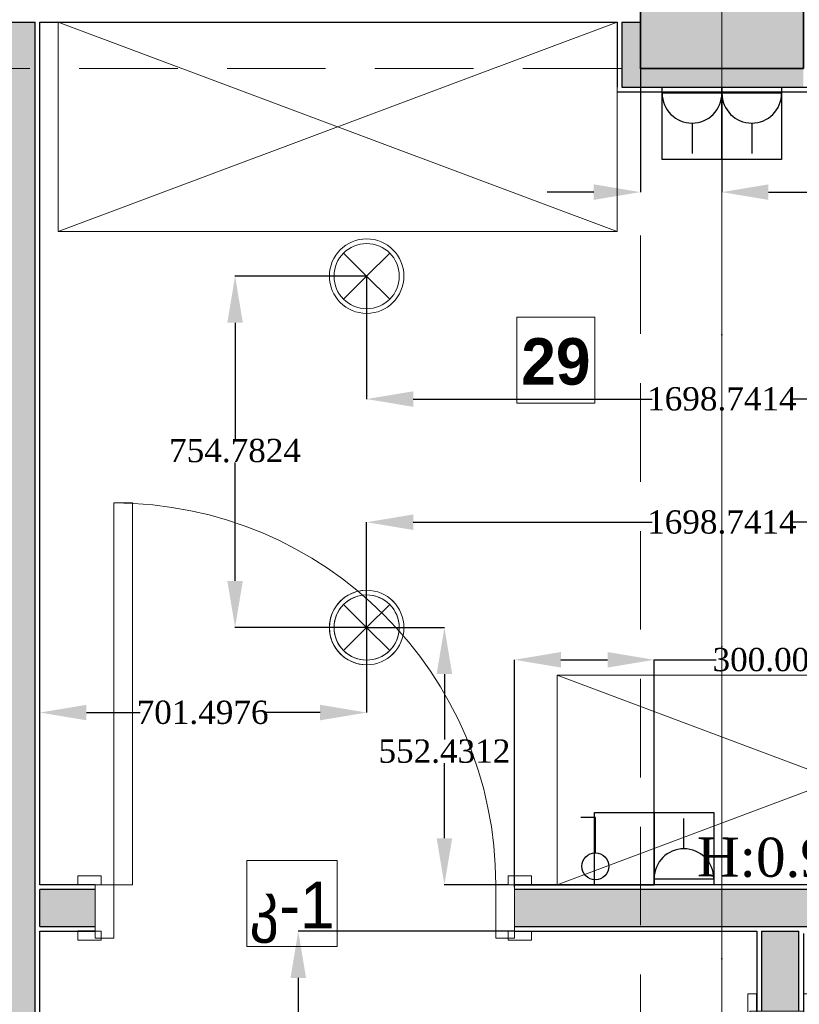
# Model space of a CAD drawing. Header units: inches. Extents: x -78787 to 29484, y -9517 to 23232.
# Tile 119 of 256: x -11177 to -9503, y 9459 to 11573. Entities that reach past the tile are written whole.
import ezdxf
from ezdxf.enums import TextEntityAlignment as Align

# ---------------------------------------------------------------- set-up
doc = ezdxf.new("R2010")
doc.units = ezdxf.units.IN
doc.header["$MEASUREMENT"] = 0
doc.set_wipeout_variables(frame=1)
doc.linetypes.add('Dot & Dashed', pattern=[670.277762, 317.5, -176.388889, 0, -176.388874])
doc.linetypes.add('Hidden', pattern=[317.5, 211.666667, -105.833333])
for name, color, linetype in [('- განათება', 7, 'Continuous'), ('- საშტეფცელო როზეტები', 7, 'Continuous'), ('New_Structural - Bearing', 7, 'Continuous'), ('Structural - Bearing', 7, 'Continuous'), ('Structural - Grid', 7, 'Continuous')]:
    doc.layers.add(name, color=color, linetype=linetype)
for name, color, linetype, lineweight in [('New_Annotation - Text_Pen_No__20', 1, 'Continuous', 0), ('New_Archicad Doors_Pen_No__1', 7, 'Continuous', 13), ('New_Interior - Furniture _Pen_No__1', 7, 'Continuous', 13), ('New_Structural - Bearing_Pen_No__1', 7, 'Continuous', 13), ('Structural - Bearing_Pen_No__20', 1, 'Continuous', 0)]:
    doc.layers.add(name, color=color, linetype=linetype, lineweight=lineweight)
for name, color, linetype, lineweight, true_color in [('New_Interior - Lamp_Pen_No__77', 7, 'Continuous', 20, 0xffeb28), ('New_Structural - Bearing_Pen_No__255', 7, 'Continuous', 13, 0xe8e8e8), ('New_Structural - Bearing_Pen_No__5', 7, 'Continuous', 25, 0x40a5ff), ('New_Structural - Bearing_Pen_No__57', 7, 'Continuous', 25, 0xdcd214), ('Structural - Bearing_Pen_No__102', 7, 'Continuous', 13, 0xcccccc), ('Structural - Bearing_Pen_No__161', 7, 'Continuous', 13, 0x6a6a6a), ('Structural - Bearing_Pen_No__28', 7, 'Continuous', 35, 0xa80f02), ('Structural - Grid_Pen_No__81', 7, 'Continuous', 20, 0x6a6a6a)]:
    doc.layers.add(name, color=color, linetype=linetype, lineweight=lineweight, true_color=true_color)
doc.styles.add('GENERATED_STYLE_2', font='txt')
doc.styles.add('GENERATED_STYLE_3', font='txt')
doc.styles.get("Standard").update_dxf_attribs({"font": 'arial.ttf'})
doc.dimstyles.get("Standard").update_dxf_attribs({"dimtxt": 0.18, "dimasz": 0.18, "dimexe": 0.18, "dimexo": 0.0625, "dimgap": 0.09, "dimtad": 0, "dimtih": 1, "dimtoh": 1, "dimdec": 4, "dimzin": 0, "dimdsep": 46, "dimtxsty": 'Standard', "dimcen": 0.09, "dimadec": 0, "dimazin": 0, "dimtfac": 1, "dimtdec": 4, "dimtofl": 0, "dimtmove": 0, "dimatfit": 3, "dimfxl": 1, "dimtolj": 1, "dimtzin": 0, "dimarcsym": 0})

# ---------------------------------------------------------------- blocks, each defined once
blk = doc.blocks.new('Door_5')
at = {"layer": 'New_Archicad Doors_Pen_No__1', "color": 7, "linetype": 'Continuous', "lineweight": 13}
for p, q in [((420, 0), (420, 920)), ((420, 920), (460, 920)), ((460, 920), (460, 0)), ((-537, 0), (-537, 19)), ((-537, 19), (-487, 19)), ((-487, 0), (-537, 0)), ((-500, 0), (-537, 0)), ((-500, 0), (-537, 0)), ((-460, 0), (-500, 0)), ((-500, 0), (-500, -115)), ((-500, 0), (-500, -10)), ((-500, 0), (-500, -10)), ((-487, 19), (-487, 0)), ((-460, -115), (-460, 0)), ((460, 0), (420, 0)), ((500, 0), (460, 0)), ((460, 0), (460, -115)), ((487, 19), (537, 19)), ((487, 0), (487, 19)), ((537, 0), (487, 0)), ((500, -115), (500, 0)), ((500, 0), (500, -10)), ((500, 0), (500, -10)), ((500, 0), (537, 0)), ((500, 0), (537, 0)), ((537, 19), (537, 0)), ((-500, -10), (-500, -90)), ((-500, -10), (-500, -90)), ((500, -10), (500, -90)), ((500, -10), (500, -90)), ((-537, -119), (-537, -100)), ((-537, -100), (-487, -100)), ((-500, -100), (-537, -100)), ((-500, -100), (-537, -100)), ((-500, -90), (-500, -100)), ((-500, -90), (-500, -100)), ((-487, -100), (-487, -119)), ((487, -100), (537, -100)), ((487, -119), (487, -100)), ((500, -90), (500, -100)), ((500, -90), (500, -100)), ((500, -100), (537, -100)), ((500, -100), (537, -100)), ((537, -100), (537, -119)), ((-487, -119), (-537, -119)), ((-500, -115), (-460, -115)), ((460, -115), (500, -115)), ((537, -119), (487, -119))]:
    blk.add_line(p, q, dxfattribs=at)
blk.add_arc((460, 0), 920, 90, 180, dxfattribs=at)
blk = doc.blocks.new('Wall_36', base_point=(-34833.8, 26088.1))
at = {"layer": 'New_Structural - Bearing_Pen_No__57', "linetype": 'Continuous', "lineweight": 25, "true_color": 0xdcd214}
blk.add_hatch(color=52, dxfattribs=at).paths.add_polyline_path([(-34843.8, 30635), (-34923.8, 30635), (-34923.8, 30463.5), (-34843.8, 30463.5)])
at = {"layer": 'New_Structural - Bearing_Pen_No__1', "color": 7, "linetype": 'Continuous', "lineweight": 13, "flags": 128}
blk.add_lwpolyline([(-34843.8, 30635), (-34923.8, 30635)], dxfattribs=at)
at = {"layer": 'New_Structural - Bearing_Pen_No__5', "color": 161, "linetype": 'Continuous', "lineweight": 25, "true_color": 0x40a5ff}
for p, q in [((-34923.8, 30635), (-34923.8, 30463.5)), ((-34843.8, 30463.5), (-34843.8, 30635)), ((-34933.8, 30463.5), (-34933.8, 30500.5))]:
    blk.add_line(p, q, dxfattribs=at)
at = {"layer": 'New_Structural - Bearing_Pen_No__5', "color": 161, "linetype": 'Continuous', "lineweight": 25, "true_color": 0x40a5ff, "flags": 128}
blk.add_lwpolyline([(-34933.8, 30635), (-34933.8, 30463.5)], dxfattribs=at)
at = {"layer": 'New_Archicad Doors_Pen_No__1', "color": 7, "linetype": 'Continuous', "lineweight": 13, "zscale": 1000, "rotation": 270}
blk.add_blockref('Door_5', (-34833.8, 29963.5), dxfattribs=at)
blk = doc.blocks.new('Wall_46', base_point=(-36573, 26103.2))
at = {"layer": 'New_Structural - Bearing_Pen_No__57', "linetype": 'Continuous', "lineweight": 25, "true_color": 0xdcd214}
blk.add_hatch(color=52, dxfattribs=at).paths.add_polyline_path([(-36563, 32588), (-36563, 26103.2), (-36483, 26103.2), (-36483, 32588)])
at = {"layer": 'New_Structural - Bearing_Pen_No__1', "color": 7, "linetype": 'Continuous', "lineweight": 13}
blk.add_line((-36483, 32588), (-36563, 32588), dxfattribs=at)
at = {"layer": 'New_Structural - Bearing_Pen_No__5', "color": 161, "linetype": 'Continuous', "lineweight": 25, "true_color": 0x40a5ff}
blk.add_line((-36483, 26103.2), (-36483, 32588), dxfattribs=at)
at = {"layer": 'New_Structural - Bearing_Pen_No__5', "color": 161, "linetype": 'Continuous', "lineweight": 25, "true_color": 0x40a5ff, "flags": 128}
for points in [[(-36473, 30735), (-36473, 32588)], [(-36473, 30645), (-36473, 30725)], [(-36473, 26103.2), (-36473, 30635)]]:
    blk.add_lwpolyline(points, dxfattribs=at)
blk = doc.blocks.new('Door_4')
at = {"layer": 'New_Archicad Doors_Pen_No__1', "color": 7, "linetype": 'Continuous', "lineweight": 13}
for p, q in [((370, 0), (370, 820)), ((370, 820), (410, 820)), ((410, 820), (410, 0)), ((-487, 0), (-487, 19)), ((-487, 19), (-437, 19)), ((-437, 0), (-487, 0)), ((-450, 0), (-487, 0)), ((-450, 0), (-487, 0)), ((-410, 0), (-450, 0)), ((-450, 0), (-450, -115)), ((-450, 0), (-450, -10)), ((-450, 0), (-450, -10)), ((-437, 19), (-437, 0)), ((-410, -115), (-410, 0)), ((410, 0), (370, 0)), ((450, 0), (410, 0)), ((410, 0), (410, -115)), ((437, 19), (487, 19)), ((437, 0), (437, 19)), ((487, 0), (437, 0)), ((450, -115), (450, 0)), ((450, 0), (450, -10)), ((450, 0), (450, -10)), ((450, 0), (487, 0)), ((450, 0), (487, 0)), ((487, 19), (487, 0)), ((-450, -10), (-450, -90)), ((-450, -10), (-450, -90)), ((450, -10), (450, -90)), ((450, -10), (450, -90)), ((-487, -119), (-487, -100)), ((-487, -100), (-437, -100)), ((-450, -100), (-487, -100)), ((-450, -100), (-487, -100)), ((-450, -90), (-450, -100)), ((-450, -90), (-450, -100)), ((-437, -100), (-437, -119)), ((437, -100), (487, -100)), ((437, -119), (437, -100)), ((450, -90), (450, -100)), ((450, -90), (450, -100)), ((450, -100), (487, -100)), ((450, -100), (487, -100)), ((487, -100), (487, -119)), ((-437, -119), (-487, -119)), ((-450, -115), (-410, -115)), ((410, -115), (450, -115)), ((487, -119), (437, -119))]:
    blk.add_line(p, q, dxfattribs=at)
blk.add_arc((410, 0), 820, 90, 180, dxfattribs=at)
blk = doc.blocks.new('Wall_47', base_point=(-33368.6, 30735))
at = {"layer": 'New_Structural - Bearing_Pen_No__57', "linetype": 'Continuous', "lineweight": 25, "true_color": 0xdcd214}
for points in [[(-36473, 30725), (-36473, 30645), (-36354.3, 30645), (-36354.3, 30725)], [(-33368.6, 30725), (-35454.3, 30725), (-35454.3, 30645), (-33368.6, 30645)]]:
    blk.add_hatch(color=52, dxfattribs=at).paths.add_polyline_path(points)
at = {"layer": 'New_Structural - Bearing_Pen_No__1', "color": 7, "linetype": 'Continuous', "lineweight": 13}
for p, q in [((-36354.3, 30735), (-36354.3, 30725)), ((-35454.3, 30735), (-35454.3, 30725)), ((-36354.3, 30725), (-36354.3, 30645)), ((-35454.3, 30725), (-35454.3, 30645)), ((-36354.3, 30645), (-36354.3, 30635)), ((-35454.3, 30645), (-35454.3, 30635))]:
    blk.add_line(p, q, dxfattribs=at)
at = {"layer": 'New_Structural - Bearing_Pen_No__1', "color": 7, "linetype": 'Continuous', "lineweight": 13, "flags": 128}
blk.add_lwpolyline([(-36473, 30725), (-36473, 30645)], dxfattribs=at)
at = {"layer": 'New_Structural - Bearing_Pen_No__5', "color": 161, "linetype": 'Continuous', "lineweight": 25, "true_color": 0x40a5ff}
for p, q in [((-36354.3, 30735), (-36391.3, 30735)), ((-35454.3, 30735), (-35417.3, 30735)), ((-36354.3, 30725), (-36473, 30725)), ((-33368.6, 30725), (-35454.3, 30725)), ((-36473, 30645), (-36354.3, 30645)), ((-35454.3, 30645), (-33368.6, 30645)), ((-36354.3, 30635), (-36391.3, 30635)), ((-35454.3, 30635), (-35417.3, 30635))]:
    blk.add_line(p, q, dxfattribs=at)
at = {"layer": 'New_Structural - Bearing_Pen_No__5', "color": 161, "linetype": 'Continuous', "lineweight": 25, "true_color": 0x40a5ff, "flags": 128}
for points in [[(-36354.3, 30735), (-36473, 30735)], [(-33368.6, 30735), (-35454.3, 30735)], [(-36473, 30635), (-36354.3, 30635)], [(-35454.3, 30635), (-34933.8, 30635)], [(-34923.8, 30635), (-34843.8, 30635)]]:
    blk.add_lwpolyline(points, dxfattribs=at)
at = {"layer": 'New_Archicad Doors_Pen_No__1', "color": 7, "linetype": 'Continuous', "lineweight": 13, "xscale": -1, "zscale": 1000}
blk.add_blockref('Door_4', (-35904.3, 30735), dxfattribs=at)
blk = doc.blocks.new('Wall_99', base_point=(-29183.8, 32638))
at = {"layer": 'New_Structural - Bearing_Pen_No__5', "color": 161, "linetype": 'Continuous', "lineweight": 25, "true_color": 0x40a5ff, "flags": 128}
for points in [[(-36563, 32588), (-36483, 32588)], [(-36473, 32588), (-35233.8, 32588)], [(-35223.8, 32588), (-35183.8, 32588)]]:
    blk.add_lwpolyline(points, dxfattribs=at)
blk = doc.blocks.new('Wall_140', base_point=(-34833.8, 32488))
at = {"layer": 'New_Structural - Bearing_Pen_No__255', "linetype": 'Continuous', "lineweight": 13, "true_color": 0xe8e8e8}
for points in [[(-35183.8, 32488), (-35223.8, 32488), (-35223.8, 32448)], [(-35183.8, 32488), (-35223.8, 32448), (-35183.8, 32448)], [(-34833.8, 32488), (-35183.8, 32488), (-35183.8, 32448), (-34833.8, 32448)]]:
    blk.add_hatch(color=254, dxfattribs=at).paths.add_polyline_path(points)
at = {"layer": 'New_Structural - Bearing_Pen_No__1', "color": 7, "linetype": 'Continuous', "lineweight": 13, "flags": 128}
blk.add_lwpolyline([(-35233.8, 32438), (-35233.8, 32448)], dxfattribs=at)
at = {"layer": 'New_Structural - Bearing_Pen_No__5', "color": 161, "linetype": 'Continuous', "lineweight": 25, "true_color": 0x40a5ff}
for p, q in [((-35223.8, 32488), (-35223.8, 32448)), ((-35223.8, 32448), (-35183.8, 32448)), ((-35183.8, 32448), (-34833.8, 32448)), ((-34833.8, 32448), (-34793.8, 32448))]:
    blk.add_line(p, q, dxfattribs=at)
at = {"layer": 'New_Structural - Bearing_Pen_No__5', "color": 161, "linetype": 'Continuous', "lineweight": 25, "true_color": 0x40a5ff, "flags": 128}
blk.add_lwpolyline([(-35233.8, 32438), (-34793.8, 32438)], dxfattribs=at)
blk = doc.blocks.new('Wall_141', base_point=(-35183.8, 32488))
at = {"layer": 'New_Structural - Bearing_Pen_No__255', "linetype": 'Continuous', "lineweight": 13, "true_color": 0xe8e8e8}
blk.add_hatch(color=254, dxfattribs=at).paths.add_polyline_path([(-35223.8, 32588), (-35223.8, 32488), (-35183.8, 32488), (-35183.8, 32588)])
at = {"layer": 'New_Structural - Bearing_Pen_No__1', "color": 7, "linetype": 'Continuous', "lineweight": 13, "flags": 128}
blk.add_lwpolyline([(-35183.8, 32588), (-35223.8, 32588)], dxfattribs=at)
at = {"layer": 'New_Structural - Bearing_Pen_No__5', "color": 161, "linetype": 'Continuous', "lineweight": 25, "true_color": 0x40a5ff}
for p, q in [((-35223.8, 32588), (-35223.8, 32488)), ((-35223.8, 32488), (-35223.8, 32448))]:
    blk.add_line(p, q, dxfattribs=at)
at = {"layer": 'New_Structural - Bearing_Pen_No__5', "color": 161, "linetype": 'Continuous', "lineweight": 25, "true_color": 0x40a5ff, "flags": 128}
blk.add_lwpolyline([(-35233.8, 32588), (-35233.8, 32448)], dxfattribs=at)
blk = doc.blocks.new('Column_12', base_point=(-35008.8, 32663))
at = {"layer": 'Structural - Bearing_Pen_No__161', "linetype": 'Continuous', "lineweight": 0, "true_color": 0x6a6a6a}
blk.add_hatch(color=251, dxfattribs=at).paths.add_polyline_path([(-34833.8, 32488), (-34833.8, 32838), (-35183.8, 32838), (-35183.8, 32488)])
at = {"layer": 'Structural - Bearing_Pen_No__20', "color": 1, "linetype": 'Continuous', "lineweight": 0}
for p, q in [((-35008.8, 32743), (-35008.8, 32918)), ((-35088.8, 32663), (-35263.8, 32663)), ((-34928.8, 32663), (-34753.8, 32663)), ((-35008.8, 32583), (-35008.8, 32408))]:
    blk.add_line(p, q, dxfattribs=at)
blk.add_point((-35008.8, 32663), dxfattribs=at)
at = {"layer": 'Structural - Bearing_Pen_No__28', "color": 14, "linetype": 'Continuous', "lineweight": 35, "true_color": 0xa80f02, "flags": 128}
blk.add_lwpolyline([(-34833.8, 32488), (-34833.8, 32838), (-35183.8, 32838), (-35183.8, 32488)], close=True, dxfattribs=at)
blk = doc.blocks.new('Wardrobe 01')
at = {"layer": 'New_Interior - Furniture _Pen_No__1', "color": 7, "linetype": 'Continuous', "lineweight": 13}
for p, q in [((1200, 0), (0, 450)), ((0, 0), (1200, 450))]:
    blk.add_line(p, q, dxfattribs=at)
at = {"layer": 'New_Interior - Furniture _Pen_No__1', "color": 7, "linetype": 'Continuous', "lineweight": 13, "flags": 128}
blk.add_lwpolyline([(0, 0), (1200, 0), (1200, 450), (0, 450)], close=True, dxfattribs=at)
blk = doc.blocks.new('Standard grid marker_2')
at = {"layer": 'Structural - Grid_Pen_No__81', "color": 251, "linetype": 'Continuous', "lineweight": 20, "true_color": 0x6a6a6a}
blk.add_line((1000, 0), (27734.9, 0), dxfattribs=at)
at = {"layer": 'Structural - Grid_Pen_No__81', "color": 251, "lineweight": 20, "true_color": 0x6a6a6a, "style": 'GENERATED_STYLE_2'}
for tag, p in [('AC_MarkerText_1_0', (-1.5, -46.7)), ('AC_MarkerText_1_1', (28933.4, -46.7))]:
    blk.add_attdef(tag, text='', height=100, rotation=270, dxfattribs=at).set_placement(p, align=Align.TOP_CENTER)
blk = doc.blocks.new('Beam_7', base_point=(-35008.8, 14663))
at = {"layer": 'Structural - Bearing_Pen_No__102', "color": 254, "linetype": 'Dot & Dashed', "lineweight": 13, "true_color": 0xcccccc}
blk.add_line((-35008.8, 14663), (-35008.8, 32663), dxfattribs=at)
at = {"layer": 'Structural - Bearing_Pen_No__102', "color": 254, "linetype": 'Hidden', "lineweight": 13, "true_color": 0xcccccc}
blk.add_line((-35183.8, 26838), (-35183.8, 32488), dxfattribs=at)
blk = doc.blocks.new('Beam_13', base_point=(-47008.8, 32663))
at = {"layer": 'Structural - Bearing_Pen_No__102', "color": 254, "linetype": 'Hidden', "lineweight": 13, "true_color": 0xcccccc}
blk.add_line((-40833.8, 32488), (-35183.8, 32488), dxfattribs=at)
blk = doc.blocks.new('2-იანი ჩარჩო')
at = {"layer": '- საშტეფცელო როზეტები', "color": 5}
blk.add_line((8600.4, 3737), (8600.4, 3582), dxfattribs=at)
for points in [[(8472.1, 3582), (8472.1, 3737), (8600.4, 3737)], [(8600.4, 3737), (8728.7, 3737), (8728.7, 3582), (8600.4, 3582)], [(8600.4, 3582), (8472.1, 3582)]]:
    blk.add_lwpolyline(points, dxfattribs=at)
blk = doc.blocks.new('- საშტეფცელო როზეტი IP22')
at = {"layer": '- საშტეფცელო როზეტები', "color": 5}
for p, q in [((8536.7, 3822.7), (8536.7, 3888.1)), ((8472.6, 3758.6), (8600.9, 3758.6))]:
    blk.add_line(p, q, dxfattribs=at)
blk.add_arc((8536.7, 3758.6), 64.1, 0, 180, dxfattribs=at)
blk = doc.blocks.new('ერთკლავიშა ორკლავიშა სამკლავიშა ჩამრთველი იპ22')
at = {"layer": '- განათება', "color": 6}
blk.add_line((0.9, 97.5), (0.8, 352.8), dxfattribs=at)
blk.add_lwpolyline([(0.8, 352.8), (-106, 352.8)], dxfattribs=at)
blk.add_circle((0, 0), 97.5, dxfattribs=at)
blk = doc.blocks.new('ერთკლავიშა ჩამრთველი იპ 22')
at = {"layer": '- განათება', "color": 6}
blk.add_blockref('ერთკლავიშა ორკლავიშა სამკლავიშა ჩამრთველი იპ22', (0, 0), dxfattribs=at)
blk = doc.blocks.new('Recessed Spot')
at = {"layer": 'New_Interior - Lamp_Pen_No__77', "color": 2, "linetype": 'Continuous', "lineweight": 20, "true_color": 0xffeb28}
for q in [(-49.5, 49.5), (49.5, 49.5), (-49.5, -49.5), (49.5, -49.5)]:
    blk.add_line((0, 0), q, dxfattribs=at)
at = {"layer": 'New_Interior - Lamp_Pen_No__77', "color": 2, "linetype": 'Continuous', "lineweight": 20, "true_color": 0xffeb28, "flags": 128}
blk.add_lwpolyline([(80, 0, 1), (-80, 0, 1)], format="xyb", close=True, dxfattribs=at)
at = {"layer": 'New_Interior - Lamp_Pen_No__77', "color": 2, "linetype": 'Continuous', "lineweight": 20, "true_color": 0xffeb28}
blk.add_circle((0, 0), 70, dxfattribs=at)
blk = doc.blocks.new('*D552')
at = {"layer": '- განათება', "color": 0, "lineweight": -2, "transparency": 16777216}
for p, q in [((-10431.8, 11022.5), (-10431.8, 10758.3)), ((-8733, 11022.5), (-8733, 10758.3)), ((-10331.8, 10758.5), (-9819.1, 10758.5)), ((-8833, 10758.5), (-9519, 10758.5))]:
    blk.add_line(p, q, dxfattribs=at)
at = {"layer": '- განათება', "color": 0, "transparency": 16777216}
for points in [[(-10331.8, 10775.2), (-10331.8, 10741.8), (-10431.8, 10758.5)], [(-8833, 10775.2), (-8833, 10741.8), (-8733, 10758.5)]]:
    blk.add_solid(points, dxfattribs=at)
at = {"layer": 'Defpoints', "color": 0, "transparency": 16777216}
for p in [(-10431.8, 11022.6), (-8733, 11022.6), (-10431.8, 10758.5)]:
    blk.add_point(p, dxfattribs=at)
at = {"layer": '- განათება', "color": 0, "transparency": 16777216, "insert": (-9669.1, 10758.5), "char_height": 50, "attachment_point": 5}
blk.add_mtext('\\A1;{\\fSylfaen|b0|i0|c0|p18;1698.7414}', dxfattribs=at)
blk = doc.blocks.new('*D553')
at = {"layer": '- განათება', "color": 0, "lineweight": -2, "transparency": 16777216}
for p, q in [((-10431.8, 10267.8), (-10431.8, 10494.2)), ((-10331.8, 10494), (-9819.1, 10494)), ((-8833, 10494), (-9519, 10494)), ((-8733, 10267.8), (-8733, 10494.2))]:
    blk.add_line(p, q, dxfattribs=at)
at = {"layer": '- განათება', "color": 0, "transparency": 16777216}
for points in [[(-10331.8, 10510.7), (-10331.8, 10477.3), (-10431.8, 10494)], [(-8833, 10510.7), (-8833, 10477.3), (-8733, 10494)]]:
    blk.add_solid(points, dxfattribs=at)
at = {"layer": 'Defpoints', "color": 0, "transparency": 16777216}
for p in [(-10431.8, 10494), (-10431.8, 10267.8), (-8733, 10267.8)]:
    blk.add_point(p, dxfattribs=at)
at = {"layer": '- განათება', "color": 0, "transparency": 16777216, "insert": (-9669.1, 10494), "char_height": 50, "attachment_point": 5}
blk.add_mtext('\\A1;{\\fSylfaen|b0|i0|c0|p18;1698.7414}', dxfattribs=at)
blk = doc.blocks.new('*D554')
at = {"layer": '- განათება', "color": 0, "lineweight": -2, "transparency": 16777216}
for p, q in [((-10431.8, 11022.6), (-10714.5, 11022.6)), ((-10714.3, 10922.6), (-10714.3, 10673.1)), ((-10714.3, 10367.8), (-10714.3, 10621.9)), ((-10431.8, 10267.8), (-10714.5, 10267.8))]:
    blk.add_line(p, q, dxfattribs=at)
at = {"layer": '- განათება', "color": 0, "transparency": 16777216}
for points in [[(-10730.9, 10922.6), (-10697.6, 10922.6), (-10714.3, 11022.6)], [(-10730.9, 10367.8), (-10697.6, 10367.8), (-10714.3, 10267.8)]]:
    blk.add_solid(points, dxfattribs=at)
at = {"layer": 'Defpoints', "color": 0, "transparency": 16777216}
for p in [(-10431.8, 11022.6), (-10714.3, 10267.8), (-10431.8, 10267.8)]:
    blk.add_point(p, dxfattribs=at)
at = {"layer": '- განათება', "color": 0, "transparency": 16777216, "insert": (-10714.3, 10647.5), "char_height": 50, "attachment_point": 5}
blk.add_mtext('\\A1;{\\fSylfaen|b0|i0|c0|p18;754.7824}', dxfattribs=at)
blk = doc.blocks.new('*D557')
at = {"layer": '- განათება', "color": 0, "lineweight": -2, "transparency": 16777216}
for p, q in [((-10431.7, 10267.8), (-10264.6, 10267.8)), ((-10264.8, 10167.8), (-10264.8, 10027.4)), ((-10264.8, 9815.3), (-10264.8, 9976.2)), ((-10127.7, 9715.3), (-10265, 9715.3))]:
    blk.add_line(p, q, dxfattribs=at)
at = {"layer": '- განათება', "color": 0, "transparency": 16777216}
for points in [[(-10281.5, 10167.8), (-10248.1, 10167.8), (-10264.8, 10267.8)], [(-10281.5, 9815.3), (-10248.1, 9815.3), (-10264.8, 9715.3)]]:
    blk.add_solid(points, dxfattribs=at)
at = {"layer": 'Defpoints', "color": 0, "transparency": 16777216}
for p in [(-10431.8, 10267.8), (-10264.8, 10267.8), (-10127.6, 9715.3)]:
    blk.add_point(p, dxfattribs=at)
at = {"layer": '- განათება', "color": 0, "transparency": 16777216, "insert": (-10264.8, 10001.8), "char_height": 50, "attachment_point": 5}
blk.add_mtext('\\A1;{\\fSylfaen|b0|i0|c0|p18;552.4312}', dxfattribs=at)
blk = doc.blocks.new('*D558')
at = {"layer": '- განათება', "color": 0, "lineweight": -2, "transparency": 16777216}
for p, q in [((-10431.8, 10267.7), (-10431.8, 10085)), ((-11133.3, 9793.8), (-11133.3, 10085.3)), ((-11033.3, 10085.2), (-10918, 10085.2)), ((-10531.8, 10085.2), (-10650, 10085.2))]:
    blk.add_line(p, q, dxfattribs=at)
at = {"layer": '- განათება', "color": 0, "transparency": 16777216}
for points in [[(-11033.3, 10101.8), (-11033.3, 10068.5), (-11133.3, 10085.2)], [(-10531.8, 10101.8), (-10531.8, 10068.5), (-10431.8, 10085.2)]]:
    blk.add_solid(points, dxfattribs=at)
at = {"layer": 'Defpoints', "color": 0, "transparency": 16777216}
for p in [(-10431.8, 10267.8), (-11133.3, 10085.2), (-11133.3, 9793.8)]:
    blk.add_point(p, dxfattribs=at)
at = {"layer": '- განათება', "color": 0, "transparency": 16777216, "insert": (-10784, 10085.2), "char_height": 50, "attachment_point": 5}
blk.add_mtext('\\A1;{\\fSylfaen|b0|i0|c0|p18;701.4976}', dxfattribs=at)
blk = doc.blocks.new('*D578')
at = {"layer": '- განათება', "color": 0, "lineweight": -2, "transparency": 16777216}
for p, q in [((-10114.7, 9615.3), (-10578.8, 9615.3)), ((-10578.6, 9515.3), (-10578.6, 9283.2)), ((-10578.6, 8951.9), (-10578.6, 9231.8)), ((-10360.4, 8851.9), (-10578.8, 8851.9))]:
    blk.add_line(p, q, dxfattribs=at)
at = {"layer": '- განათება', "color": 0, "transparency": 16777216}
for points in [[(-10595.2, 9515.3), (-10561.9, 9515.3), (-10578.6, 9615.3)], [(-10595.2, 8951.9), (-10561.9, 8951.9), (-10578.6, 8851.9)]]:
    blk.add_solid(points, dxfattribs=at)
at = {"layer": 'Defpoints', "color": 0, "transparency": 16777216}
for p in [(-10578.6, 9615.3), (-10114.6, 9615.3), (-10360.3, 8851.9)]:
    blk.add_point(p, dxfattribs=at)
at = {"layer": '- განათება', "color": 0, "transparency": 16777216, "insert": (-10578.6, 9257.5), "char_height": 50, "attachment_point": 5}
blk.add_mtext('\\A1;{\\fSylfaen|b0|i0|c0|p18;763.4408}', dxfattribs=at)
blk = doc.blocks.new('*D1177')
at = {"layer": '- საშტეფცელო როზეტები', "color": 0, "lineweight": -2, "transparency": 16777216}
for p, q in [((-9844.1, 11568.3), (-9844.1, 11202.8)), ((-9669.1, 11428.3), (-9669.1, 11202.8)), ((-9944.1, 11203), (-10044.1, 11203)), ((-9569.1, 11203), (-9469.1, 11203))]:
    blk.add_line(p, q, dxfattribs=at)
at = {"layer": '- საშტეფცელო როზეტები', "color": 0, "transparency": 16777216}
for points in [[(-9944.1, 11219.7), (-9944.1, 11186.3), (-9844.1, 11203)], [(-9569.1, 11219.7), (-9569.1, 11186.3), (-9669.1, 11203)]]:
    blk.add_solid(points, dxfattribs=at)
at = {"layer": 'Defpoints', "color": 0, "transparency": 16777216}
for p in [(-9844.1, 11568.4), (-9669.1, 11428.4), (-9844.1, 11203)]:
    blk.add_point(p, dxfattribs=at)
at = {"layer": '- საშტეფცელო როზეტები', "color": 0, "transparency": 16777216, "insert": (-9337.6, 11203), "char_height": 50, "attachment_point": 5}
blk.add_mtext('\\A1;{\\fSylfaen|b0|i0|c0|p18;175.0000}', dxfattribs=at)
blk = doc.blocks.new('*D1178')
at = {"layer": '- საშტეფცელო როზეტები', "color": 0, "lineweight": -2, "transparency": 16777216}
for p, q in [((-10114.6, 9710.4), (-10114.6, 10198.7)), ((-10014.6, 10198.5), (-9914.6, 10198.5)), ((-9814.6, 9715.4), (-9814.6, 10198.7)), ((-9814.6, 10198.5), (-9681, 10198.5))]:
    blk.add_line(p, q, dxfattribs=at)
at = {"layer": '- საშტეფცელო როზეტები', "color": 0, "transparency": 16777216}
for points in [[(-10014.6, 10215.2), (-10014.6, 10181.8), (-10114.6, 10198.5)], [(-9914.6, 10215.2), (-9914.6, 10181.8), (-9814.6, 10198.5)]]:
    blk.add_solid(points, dxfattribs=at)
at = {"layer": 'Defpoints', "color": 0, "transparency": 16777216}
for p in [(-9814.6, 10198.5), (-10114.6, 9710.3), (-9814.6, 9715.3)]:
    blk.add_point(p, dxfattribs=at)
at = {"layer": '- საშტეფცელო როზეტები', "color": 0, "transparency": 16777216, "insert": (-9547.5, 10198.5), "char_height": 50, "attachment_point": 5}
blk.add_mtext('\\A1;{\\fSylfaen|b0|i0|c0|p18;300.0000}', dxfattribs=at)
blk = doc.blocks.new('*D1179')
at = {"layer": '- საშტეფცელო როზეტები', "color": 0, "lineweight": -2, "transparency": 16777216}
for p, q in [((-9494.1, 9610.3), (-9494.1, 9299.3)), ((-9194.1, 9615.3), (-9194.1, 9299.3)), ((-9494.1, 9299.5), (-9727.7, 9299.5)), ((-9294.1, 9299.5), (-9394.1, 9299.5))]:
    blk.add_line(p, q, dxfattribs=at)
at = {"layer": '- საშტეფცელო როზეტები', "color": 0, "transparency": 16777216}
for points in [[(-9394.1, 9316.2), (-9394.1, 9282.8), (-9494.1, 9299.5)], [(-9294.1, 9316.2), (-9294.1, 9282.8), (-9194.1, 9299.5)]]:
    blk.add_solid(points, dxfattribs=at)
at = {"layer": 'Defpoints', "color": 0, "transparency": 16777216}
for p in [(-9494.1, 9610.3), (-9194.1, 9615.3), (-9494.1, 9299.5)]:
    blk.add_point(p, dxfattribs=at)
at = {"layer": '- საშტეფცელო როზეტები', "color": 0, "transparency": 16777216, "insert": (-9861.2, 9299.5), "char_height": 50, "attachment_point": 5}
blk.add_mtext('\\A1;{\\fSylfaen|b0|i0|c0|p18;300.0000}', dxfattribs=at)
blk = doc.blocks.new('AVARIULI GANATEBA')
at = {"layer": '- განათება', "color": 3, "linetype": 'Continuous', "lineweight": 20}
for q in [(-49.5, 49.5), (49.5, 49.5), (-49.5, -49.5), (49.5, -49.5)]:
    blk.add_line((0, 0), q, dxfattribs=at)
for major_axis, start_param, end_param in [((56.6, 56.6), 0.785398, 3.926991), ((-49.5, 49.5), 2.356194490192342, 8.639379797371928), ((56.6, 56.6), 3.926991, 7.068583)]:
    blk.add_ellipse((0, 0), major_axis=major_axis, ratio=1, start_param=start_param, end_param=end_param, dxfattribs=at)

msp = doc.modelspace()

# ---------------------------------------------------------------- linework, layer by layer
at = {"color": 1}
msp.add_lwpolyline([(-10114.61167, 9715.33745), (-9814.61167, 9715.33745), (-9814.61167, 9979.5)], dxfattribs=at)

# ---------------------------------------------------------------- block references
at = {"layer": '- განათება', "color": 2, "linetype": 'Continuous', "lineweight": 20, "true_color": 0xffeb28, "zscale": 1000}
msp.add_blockref('Recessed Spot', (-10431.76748, 11022.55108), dxfattribs=at)
at = {"layer": '- განათება', "color": 1}
msp.add_blockref('AVARIULI GANATEBA', (-10431.76748, 10267.76867), dxfattribs=at)
at = {"layer": '- განათება', "color": 3, "linetype": 'Continuous', "lineweight": 20, "zscale": 1000}
msp.add_blockref('Recessed Spot', (-10431.76748, 10267.76867), dxfattribs=at)
at = {"layer": '- განათება', "color": 6, "xscale": 0.2965673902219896, "yscale": 0.2965673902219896, "zscale": 0.2965673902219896}
msp.add_blockref('ერთკლავიშა ჩამრთველი იპ 22', (-9940.73018, 9754.92113), dxfattribs=at)
at = {"layer": '- საშტეფცელო როზეტები', "color": 5, "rotation": 180}
msp.add_blockref('2-იანი ჩარჩო', (-1068.68314, 15010.3276), dxfattribs=at)
at = {"layer": '- საშტეფცელო როზეტები', "rotation": 180}
for p in [(-1196.46036, 15173.94097), (-1068.19341, 15173.94097)]:
    msp.add_blockref('- საშტეფცელო როზეტი IP22', p, dxfattribs=at)
at = {"layer": '- საშტეფცელო როზეტები', "color": 5}
msp.add_blockref('2-იანი ჩარჩო', (-18414.99701, 6133.36499), dxfattribs=at)
at = {"layer": '- საშტეფცელო როზეტები'}
msp.add_blockref('- საშტეფცელო როზეტი IP22', (-18287.21979, 5969.75162), dxfattribs=at)
at = {"layer": 'New_Interior - Furniture _Pen_No__1', "color": 7, "linetype": 'Continuous', "lineweight": 13, "zscale": 1000, "rotation": 180}
for p in [(-9894.06848, 11568.35514), (-8822.71484, 10165.33745)]:
    msp.add_blockref('Wardrobe 01', p, dxfattribs=at)
at = {"layer": 'New_Structural - Bearing', "color": 7, "lineweight": 35}
for name, p in [('Wall_99', (-3844.06848, 11618.35514)), ('Wall_46', (-11233.26504, 5083.56462)), ('Wall_141', (-9844.06848, 11468.35514)), ('Wall_140', (-9494.06848, 11468.35514)), ('Wall_47', (-8028.88138, 9715.33745)), ('Wall_36', (-9494.06848, 5068.47159))]:
    msp.add_blockref(name, p, dxfattribs=at)
at = {"layer": 'Structural - Bearing', "color": 14, "lineweight": 35, "true_color": 0xa80f02}
msp.add_blockref('Column_12', (-9669.06848, 11643.35514), dxfattribs=at)
at = {"layer": 'Structural - Bearing', "color": 254, "lineweight": 13, "true_color": 0xcccccc}
for name, p in [('Beam_13', (-21669.06848, 11643.35514)), ('Beam_7', (-9669.06848, -6356.64486))]:
    msp.add_blockref(name, p, dxfattribs=at)
at = {"layer": 'Structural - Grid', "color": 8, "linetype": 'Continuous', "lineweight": 15, "zscale": 1000, "rotation": 90}
msp.add_blockref('Standard grid marker_2', (-9669.06848, -9316.57065), dxfattribs=at)

# ---------------------------------------------------------------- texts
at = {"layer": '- საშტეფცელო როზეტები', "color": 5, "insert": (-9306.63763, 9814.91456), "char_height": 83.9644685, "attachment_point": 3, "rotation": 359.68932566}
msp.add_mtext_dynamic_manual_height_columns('{\\fSylfaen|b0|i0|c0|p18;H:0.9 m}', width=710.9466492, gutter_width=1.70068, heights=[0], dxfattribs=at)

# ---------------------------------------------------------------- dimensions: what is measured, and where the dimension line sits
at = {"layer": '- განათება', "color": 1}
for base, p1, p2, angle, picture, middle in [((-10714.28106, 10267.76867), (-10431.76748, 11022.55108), (-10431.76748, 10267.76867), 270, '*D554', (-10714.28106, 10647.5)), ((-10431.76748, 10494), (-8733.02607, 10267.76867), (-10431.76748, 10267.76867), 180, '*D553', (-9669.06848, 10494)), ((-11133.26504, 10085.16225), (-10431.76748, 10267.76867), (-11133.26504, 9793.78225), 180, '*D558', (-10784, 10085.16225)), ((-10264.80324, 10267.76867), (-10127.61169, 9715.33745), (-10431.7675, 10267.76867), 90, '*D557', (-10264.80324, 10001.81808))]:
    dim = msp.add_linear_dim(base=base, p1=p1, p2=p2, angle=angle, text='{\\fSylfaen|b0|i0|c0|p18;<>}', dimstyle='Standard', override={"dimtxt": 50, "dimasz": 100}, dxfattribs=at)
    dim.commit()
    dim.dimension.update_dxf_attribs({"geometry": picture, "text_midpoint": middle, "dimtype": 160})
at = {"layer": '- საშტეფცელო როზეტები', "color": 1}
for base, p1, p2, picture, middle in [((-9844.06848, 11203), (-9669.06848, 11428.35514), (-9844.06848, 11568.35514), '*D1177', (-9337.55598, 11203)), ((-9494.06848, 9299.5), (-9194.06848, 9615.33745), (-9494.06848, 9610.33745), '*D1179', (-9861.18017, 9299.5))]:
    dim = msp.add_linear_dim(base=base, p1=p1, p2=p2, angle=180, text='{\\fSylfaen|b0|i0|c0|p18;<>}', dimstyle='Standard', override={"dimtxt": 50, "dimasz": 100}, dxfattribs=at)
    dim.commit()
    dim.dimension.update_dxf_attribs({"geometry": picture, "text_midpoint": middle, "dimtype": 160})
dim = msp.add_linear_dim(base=(-9814.61167, 10198.5), p1=(-10114.61169, 9710.33745), p2=(-9814.61167, 9715.33745), text='{\\fSylfaen|b0|i0|c0|p18;<>}', dimstyle='Standard', override={"dimtxt": 50, "dimasz": 100}, dxfattribs=at)
dim.commit()
dim.dimension.update_dxf_attribs({"geometry": '*D1178', "text_midpoint": (-9547.5, 10198.5), "dimtype": 160})

# ---------------------------------------------------------------- wipeouts: each hides what was drawn before it
at = {"color": 1, "linetype": 'Continuous', "lineweight": 0, "ltscale": 238267.64554}
msp.add_wipeout([(-10109.33076, 10749.41059), (-9941.62154, 10749.41059), (-9941.62154, 10934.25935), (-10109.33076, 10934.25935)], dxfattribs=at).dxf.layer = 'New_Annotation - Text_Pen_No__20'

# ---------------------------------------------------------------- next in the draw order: linework, layer by layer
at = {"layer": 'New_Annotation - Text_Pen_No__20', "color": 1, "linetype": 'Continuous', "lineweight": 0, "flags": 128}
msp.add_lwpolyline([(-10109.33076, 10749.41059), (-9941.62154, 10749.41059), (-9941.62154, 10934.25935), (-10109.33076, 10934.25935), (-10109.33076, 10749.41059)], close=True, dxfattribs=at)

# ---------------------------------------------------------------- next in the draw order: texts
at = {"layer": 'New_Annotation - Text_Pen_No__20', "color": 1, "linetype": 'Continuous', "lineweight": 0, "insert": (-10025.47615, 10889.33814), "char_height": 100, "attachment_point": 2, "style": 'GENERATED_STYLE_3'}
msp.add_mtext('\\A1;{\\pqc;\\fBOG 2018|b1|i0|c0|p0;\\W1.000000;29}', dxfattribs=at)

# ---------------------------------------------------------------- next in the draw order: dimensions: what is measured, and where the dimension line sits
at = {"layer": '- განათება', "color": 1}
dim = msp.add_linear_dim(base=(-10431.76748, 10758.5), p1=(-8733.02607, 11022.55108), p2=(-10431.76748, 11022.55108), angle=180, text='{\\fSylfaen|b0|i0|c0|p18;<>}', dimstyle='Standard', override={"dimtxt": 50, "dimasz": 100}, dxfattribs=at)
dim.commit()
dim.dimension.update_dxf_attribs({"geometry": '*D552', "text_midpoint": (-9669.06848, 10758.5), "dimtype": 160})

# ---------------------------------------------------------------- next in the draw order: wipeouts: each hides what was drawn before it
at = {"color": 1, "linetype": 'Continuous', "lineweight": 0, "ltscale": 236299.965343}
msp.add_wipeout([(-10689.26859, 9582.37209), (-10495.08657, 9582.37209), (-10495.08657, 9767.22111), (-10689.26859, 9767.22111)], dxfattribs=at).dxf.layer = 'New_Annotation - Text_Pen_No__20'

# ---------------------------------------------------------------- next in the draw order: linework, layer by layer
at = {"layer": 'New_Annotation - Text_Pen_No__20', "color": 1, "linetype": 'Continuous', "lineweight": 0, "flags": 128}
msp.add_lwpolyline([(-10689.26859, 9582.37209), (-10495.08657, 9582.37209), (-10495.08657, 9767.22111), (-10689.26859, 9767.22111), (-10689.26859, 9582.37209)], close=True, dxfattribs=at)

# ---------------------------------------------------------------- next in the draw order: texts
at = {"layer": 'New_Annotation - Text_Pen_No__20', "color": 1, "linetype": 'Continuous', "lineweight": 0, "insert": (-10592.17758, 9721.71809), "char_height": 100, "attachment_point": 2, "style": 'GENERATED_STYLE_2'}
msp.add_mtext('\\A1;{\\pqc;\\fBOG 2018|b0|i0|c0|p0;\\W1.000000;კ-1}', dxfattribs=at)

# ---------------------------------------------------------------- next in the draw order: dimensions: what is measured, and where the dimension line sits
at = {"layer": '- განათება', "color": 1}
dim = msp.add_linear_dim(base=(-10578.58273, 9615.33745), p1=(-10360.30259, 8851.89661), p2=(-10114.61167, 9615.33745), angle=90, text='{\\fSylfaen|b0|i0|c0|p18;<>}', dimstyle='Standard', override={"dimtxt": 50, "dimasz": 100}, dxfattribs=at)
dim.commit()
dim.dimension.update_dxf_attribs({"geometry": '*D578', "text_midpoint": (-10578.58273, 9257.5), "dimtype": 160})

doc.saveas('drawing.dxf')
